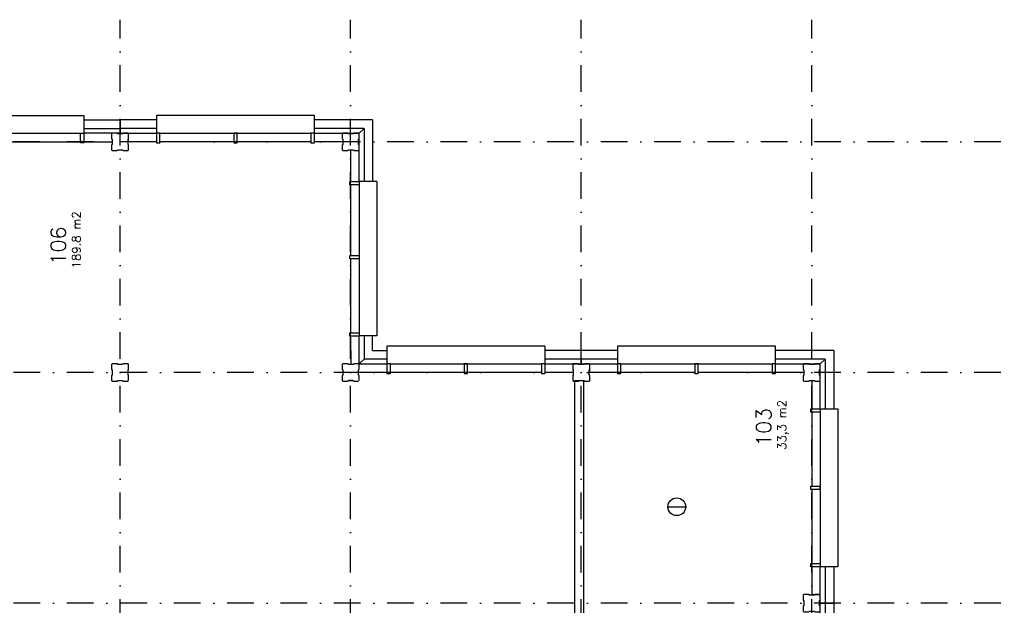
# Model space of a CAD drawing. Extents: x 36324 to 146208, y 44755 to 121475.
# Tile 14 of 28: x 59411 to 82473, y 92396 to 106105. Entities that reach past the tile are written whole.
import ezdxf

# ---------------------------------------------------------------- set-up
doc = ezdxf.new("R2010")
doc.units = 0
doc.header["$LTSCALE"] = 100
doc.linetypes.add('B0302', pattern=[12.5, 6.25, -3.125, 0, -3.125])
for name, color, linetype in [('Bouwkundig', 253, 'CONTINUOUS'), ('Bouwkundig tekst', 252, 'CONTINUOUS'), ('Stramien', 252, 'B0302')]:
    doc.layers.add(name, color=color, linetype=linetype)
doc.styles.add('bouwk tekst', font='romans.shx')
doc.styles.get("Standard").update_dxf_attribs({"font": 'romans.shx'})

msp = doc.modelspace()

# ---------------------------------------------------------------- linework, layer by layer
at = {"layer": 'Bouwkundig', "linetype": 'Continuous'}
for p, q in [((57293, 103446), (60833, 103446)), ((62693, 103446), (66233, 103446)), ((67363, 102236), (67363, 98776)), ((68093, 98046), (71633, 98046)), ((71713, 98046), (71713, 97826)), ((73493, 98046), (77033, 98046)), ((78163, 96916), (78163, 93376)), ((74591, 94703), (75010, 94703)), ((78277, 92446), (78477, 92446)), ((78477, 92446), (78477, 91596))]:
    msp.add_line(p, q, dxfattribs=at)
for points in [[(57213, 103860), (60913, 103860)], [(60913, 103860), (60913, 103446)], [(66313, 103446), (66313, 103860), (62613, 103860), (62613, 103760)], [(66313, 103860), (62613, 103860)], [(62613, 103860), (62613, 103446)], [(60913, 103760), (61763, 103760)], [(60913, 103560), (61763, 103560)], [(62613, 103760), (61763, 103760)], [(61763, 103760), (61763, 103560)], [(62613, 103560), (61763, 103560)], [(61763, 103560), (61763, 103446)], [(67677, 103760), (66313, 103760)], [(67477, 103560), (66313, 103560)], [(67363, 102316), (67363, 103446), (67477, 103560), (67477, 102316)], [(67363, 103446), (67477, 103560)], [(67677, 103760), (67677, 102316)], [(61763, 103446), (60913, 103446)], [(61963, 103061), (61963, 103176), (61948, 103184), (61948, 103309), (61963, 103314), (61963, 103431), (61948, 103446), (61837, 103446), (61829, 103431), (61704, 103431), (61699, 103446), (61578, 103446), (61563, 103431), (61563, 103316), (61578, 103308), (61578, 103183), (61563, 103178), (61563, 103061), (61578, 103046), (61697, 103046), (61705, 103061), (61830, 103061), (61835, 103046), (61948, 103046)], [(61763, 103446), (62613, 103446)], [(61963, 103246), (61963, 103446)], [(66313, 103446), (67363, 103446)], [(67363, 103061), (67363, 103176), (67348, 103184), (67348, 103309), (67363, 103314), (67363, 103431), (67348, 103446), (67237, 103446), (67229, 103431), (67104, 103431), (67099, 103446), (66978, 103446), (66963, 103431), (66963, 103316), (66978, 103308), (66978, 103183), (66963, 103178), (66963, 103061), (66978, 103046), (67097, 103046), (67105, 103061), (67230, 103061), (67235, 103046), (67348, 103046)], [(59103, 103246), (60833, 103246)], [(60913, 103246), (61578, 103246)], [(62613, 103246), (61948, 103246)], [(64423, 103246), (62693, 103246)], [(66233, 103246), (64503, 103246)], [(66978, 103246), (66313, 103246)], [(61948, 103046), (61963, 103061)], [(67163, 103061), (67163, 102316)], [(67348, 103046), (67363, 103061)], [(67163, 102237), (67163, 100586)], [(67777, 102316), (67777, 98702), (67363, 98702)], [(67777, 102316), (67363, 102316)], [(67163, 100506), (67163, 98776)], [(67163, 98696), (67166, 98031)], [(67477, 98702), (67477, 98160), (67363, 98046), (67363, 98696)], [(67677, 98360), (67677, 98702)], [(67677, 98360), (68013, 98360)], [(71713, 98460), (68013, 98460), (68013, 98046)], [(71713, 98460), (71713, 98046)], [(72563, 98360), (71713, 98360)], [(72563, 98160), (72563, 98360)], [(73413, 98360), (72563, 98360)], [(77113, 98046), (77113, 98460), (73413, 98460), (73413, 98360)], [(77113, 98460), (73413, 98460)], [(73413, 98460), (73413, 98046)], [(78477, 98360), (77113, 98360)], [(78477, 98360), (78477, 96996)], [(61963, 97661), (61963, 97776), (61948, 97784), (61948, 97909), (61963, 97914), (61963, 98031), (61948, 98046), (61837, 98046), (61829, 98031), (61704, 98031), (61699, 98046), (61578, 98046), (61563, 98031), (61563, 97916), (61578, 97908), (61578, 97783), (61563, 97778), (61563, 97661), (61578, 97646), (61697, 97646), (61705, 97661), (61830, 97661), (61835, 97646), (61948, 97646)], [(67363, 97661), (67363, 97776), (67348, 97784), (67348, 97909), (67363, 97914), (67363, 98031), (67348, 98046), (67237, 98046), (67229, 98031), (67104, 98031), (67099, 98046), (66978, 98046), (66963, 98031), (66963, 97916), (66978, 97908), (66978, 97783), (66963, 97778), (66963, 97661), (66978, 97646), (67097, 97646), (67105, 97661), (67230, 97661), (67235, 97646), (67348, 97646)], [(67477, 98160), (67363, 98046)], [(67363, 98046), (68013, 98046)], [(68013, 98160), (67477, 98160)], [(68093, 98046), (68013, 98046)], [(68093, 97826), (68093, 98046)], [(71633, 98046), (71633, 97826)], [(71713, 98046), (71633, 98046)], [(72563, 98160), (71713, 98160)], [(71713, 98046), (72563, 98046)], [(72763, 97661), (72763, 97776), (72748, 97784), (72748, 97909), (72763, 97914), (72763, 98031), (72748, 98046), (72637, 98046), (72629, 98031), (72504, 98031), (72499, 98046), (72378, 98046), (72363, 98031), (72363, 97916), (72378, 97908), (72378, 97783), (72363, 97778), (72363, 97661), (72378, 97646), (72497, 97646), (72505, 97661), (72630, 97661), (72635, 97646), (72748, 97646)], [(73413, 98160), (72563, 98160)], [(72563, 98160), (72563, 98046)], [(72563, 98046), (72563, 98160)], [(72563, 98046), (73413, 98046)], [(72763, 97846), (72763, 98046)], [(75223, 98046), (75303, 98046)], [(78277, 98160), (77113, 98160)], [(77113, 98046), (78163, 98046)], [(78163, 97661), (78163, 97776), (78148, 97784), (78148, 97909), (78163, 97914), (78163, 98031), (78148, 98046), (78037, 98046), (78029, 98031), (77904, 98031), (77899, 98046), (77778, 98046), (77763, 98031), (77763, 97916), (77778, 97908), (77778, 97783), (77763, 97778), (77763, 97661), (77778, 97646), (77897, 97646), (77905, 97661), (78030, 97661), (78035, 97646), (78148, 97646)], [(78163, 96996), (78163, 98046), (78277, 98160), (78277, 96996)], [(78163, 98046), (78277, 98160)], [(68013, 97846), (67363, 97846)], [(68013, 97826), (68093, 97826)], [(69823, 97846), (68093, 97846)], [(71633, 97846), (69903, 97846)], [(71633, 97826), (71713, 97826)], [(72378, 97846), (71713, 97846)], [(73413, 97846), (72748, 97846)], [(75223, 97846), (73493, 97846)], [(77033, 97846), (75303, 97846)], [(77778, 97846), (77113, 97846)], [(61713, 97661), (61813, 97661)], [(67213, 97661), (67113, 97661)], [(72413, 89796), (72413, 97662)], [(72413, 97662), (72613, 97661)], [(72613, 97661), (72613, 89696)], [(72748, 97646), (72763, 97661)], [(77963, 97661), (77963, 96996)], [(78148, 97646), (78163, 97661)], [(77963, 96916), (77963, 95186)], [(78163, 96996), (78577, 96996), (78577, 93296), (78477, 93296)], [(78577, 96996), (78577, 93296)], [(77963, 95106), (77963, 93376)], [(78163, 95106), (78163, 95186)], [(77963, 93296), (77963, 92646)], [(78277, 93296), (78277, 92446), (78163, 92446), (78163, 93296)], [(78577, 93296), (78163, 93296)], [(78477, 93296), (78477, 92446)], [(78163, 92261), (78163, 92376), (78148, 92384), (78148, 92509), (78163, 92514), (78163, 92631), (78148, 92646), (78037, 92646), (78029, 92631), (77904, 92631), (77899, 92646), (77778, 92646), (77763, 92631), (77763, 92516), (77778, 92508), (77778, 92383), (77763, 92378), (77763, 92261), (77778, 92246), (77897, 92246), (77905, 92261), (78030, 92261), (78035, 92246), (78148, 92246)], [(77963, 92646), (78163, 92646)], [(77963, 92646), (77963, 92631)], [(78163, 91596), (78163, 92446), (78277, 92446), (78277, 91596)]]:
    msp.add_lwpolyline(points, dxfattribs=at)
for points in [[(60833, 103446), (60913, 103446), (60913, 103226), (60833, 103226)], [(62693, 103446), (62613, 103446), (62613, 103226), (62693, 103226)], [(64503, 103446), (64423, 103446), (64423, 103226), (64503, 103226)], [(66313, 103446), (66233, 103446), (66233, 103226), (66313, 103226)], [(67363, 102316), (67363, 102236), (67143, 102236), (67143, 102316)], [(67363, 100586), (67363, 100506), (67143, 100506), (67143, 100586)], [(67363, 98776), (67363, 98696), (67143, 98696), (67143, 98776)], [(68093, 98046), (68013, 98046), (68013, 97826), (68093, 97826)], [(69903, 98046), (69823, 98046), (69823, 97826), (69903, 97826)], [(73493, 98046), (73413, 98046), (73413, 97826), (73493, 97826)], [(75303, 98046), (75223, 98046), (75223, 97826), (75303, 97826)], [(77113, 98046), (77033, 98046), (77033, 97826), (77113, 97826)], [(78163, 96996), (78163, 96916), (77943, 96916), (77943, 96996)], [(78163, 95186), (78163, 95106), (77943, 95106), (77943, 95186)], [(78163, 93376), (78163, 93296), (77943, 93296), (77943, 93376)]]:
    msp.add_lwpolyline(points, close=True, dxfattribs=at)
for radius in [209, 208]:
    msp.add_circle((74801, 94703), radius, dxfattribs=at)
at = {"layer": 'Stramien'}
for p, q in [((61763, 54409), (61763, 106105)), ((67163, 54409), (67163, 106105)), ((72563, 54409), (72563, 106105)), ((77963, 54409), (77963, 106105)), ((133649, 103246), (36324, 103246)), ((133649, 97846), (36324, 97846)), ((133649, 92446), (36324, 92446))]:
    msp.add_line(p, q, dxfattribs=at)

# ---------------------------------------------------------------- texts
at = {"layer": 'Bouwkundig tekst', "linetype": 'Continuous'}
for s, p in [('106', (60490, 100361)), ('103', (77013, 96114))]:
    msp.add_text(s, height=350, rotation=90, dxfattribs=at).set_placement(p)
at = {"layer": 'Bouwkundig tekst', "linetype": 'Continuous', "char_height": 200, "width": 1805, "attachment_point": 1, "rotation": 90, "style": 'bouwk tekst'}
for s, insert in [('189.8 m2', (60639, 100283)), ('33,3 m2', (77162, 96036))]:
    msp.add_mtext(s, dxfattribs=dict(at, insert=insert))

doc.saveas('drawing.dxf')
